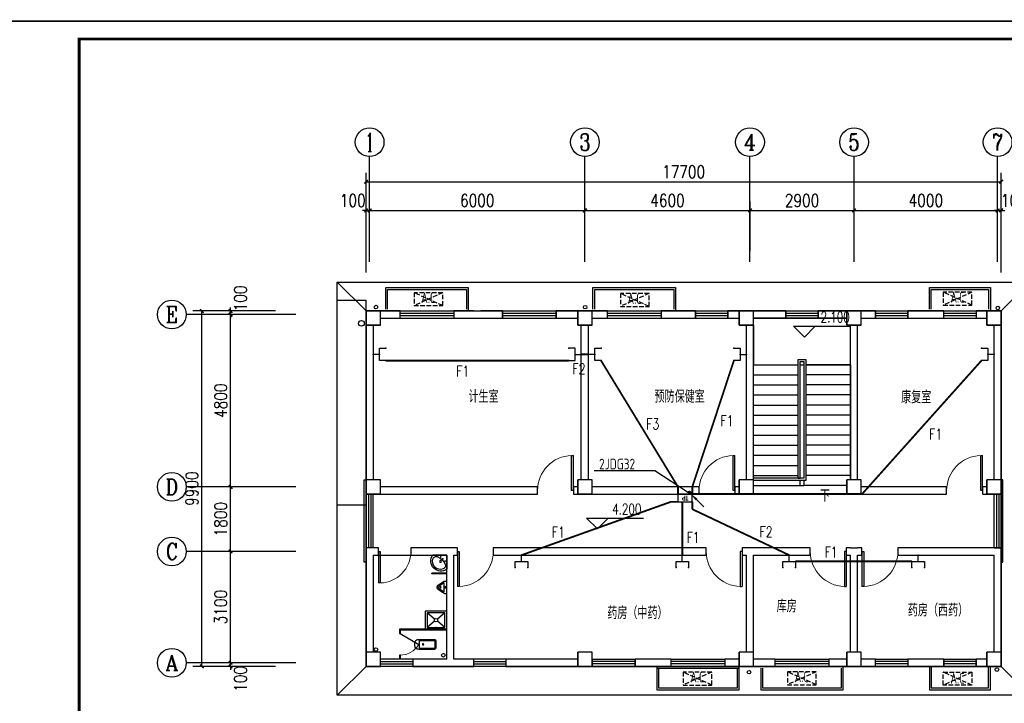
# Model space of a CAD drawing. Extents: x 41933 to 169416, y 41775 to 279375.
# Tile 25 of 39: x 126773 to 154210, y 111872 to 130914. Entities that reach past the tile are written whole.
import ezdxf
from ezdxf.enums import TextEntityAlignment as Align

# ---------------------------------------------------------------- set-up
doc = ezdxf.new("R2010")
doc.units = 0
doc.header["$LTSCALE"] = 1000
doc.header["$MEASUREMENT"] = 0
doc.linetypes.add('DASH', pattern=[0.35, 0.25, -0.1])
for name, color, linetype in [('AXIS', 3, 'Continuous'), ('AXIS_TEXT', 7, 'Continuous'), ('COLUMN', 1, 'Continuous'), ('DIM_ELEV', 3, 'Continuous'), ('DIM_SYMB', 3, 'Continuous'), ('EQUIP-箱柜', 3, 'Continuous'), ('EQUIP-通讯', 3, 'Continuous'), ('LATRINE', 6, 'Continuous'), ('LVTRY', 6, 'Continuous'), ('LWIRE', 4, 'Continuous'), ('PUB_TEXT', 7, 'Continuous'), ('STAIR', 7, 'Continuous'), ('TEL_TEXT', 7, 'Continuous'), ('VPIPE-凝结', 150, 'DASH'), ('VPIPE-污水', 2, 'DASH'), ('VPIPE-给水', 3, 'Continuous'), ('WALL', 1, 'Continuous'), ('WINDOW', 4, 'Continuous'), ('WIRE-照明', 1, 'Continuous'), ('剖面', 8, 'Continuous'), ('图框', 4, 'Continuous'), ('木格栅', 34, 'Continuous'), ('空调', 140, 'Continuous'), ('雨落管', 3, 'Continuous')]:
    doc.layers.add(name, color=color, linetype=linetype)
doc.styles.add('_HZTXT', font='tssdeng.shx', dxfattribs={"width": 0.8, "bigfont": 'hztxt.shx'})
doc.styles.add('_SIMPLEX', font='SIMPLEX.shx', dxfattribs={"width": 0.8, "bigfont": 'hztxt.shx'})
doc.styles.add('_TCH_AXIS', font='COMPLEX', dxfattribs={"bigfont": 'GBCBIG'})
doc.styles.add('_TCH_DIM', font='SIMPLEX', dxfattribs={"bigfont": 'GBCBIG'})
doc.styles.add('_TCH_LABEL', font='COMPLEX', dxfattribs={"bigfont": 'GBCBIG'})
doc.styles.add('_TEL_DIM', font='SIMPLEX', dxfattribs={"width": 0.8, "height": 3.5, "bigfont": 'HZTXT'})
doc.styles.add('COMPLEX', font='COMPLEX')
doc.styles.add('DIM_FONT', font='simplex.shx', dxfattribs={"width": 0.8})
doc.styles.get("Standard").update_dxf_attribs({"font": 'gbenor.shx', "bigfont": 'gbcbig.shx'})
doc.dimstyles.new('_TCH_ARCH&&100', dxfattribs={"dimtxt": 350, "dimasz": 100, "dimexe": 250, "dimexo": 300, "dimgap": 100, "dimtad": 1, "dimdec": 0, "dimzin": 0, "dimdsep": 46, "dimtxsty": 'DIM_FONT', "dimblk": 'ARCHTICK', "dimcen": 0.09, "dimclrt": 7, "dimazin": 2, "dimtfac": 1, "dimtdec": 0, "dimtix": 1, "dimtmove": 2, "dimatfit": 3, "dimfxl": 0, "dimtolj": 1, "dimtzin": 0, "dimarcsym": 0})

# ---------------------------------------------------------------- blocks, each defined once
blk = doc.blocks.new('$equip$00001383')
for p, q in [((-0.5, 0.499), (-0.5, 0.999)), ((0.5, 0.999), (0.5, 0.499)), ((0.5, 0.499), (-0.5, 0.499)), ((0, 0.5), (0, 0))]:
    blk.add_line(p, q)
for p in [(-0.5, 0.999), (0.5, 0.999), (0, 0.5), (0, 0)]:
    blk.add_point(p)
at = {"style": '_TCH_LABEL', "flags": 9}
blk.add_attdef('A', (0, 0), '', height=0.00002, dxfattribs=at)
blk = doc.blocks.new('_LINKPT1')
blk.add_line((0, 0), (0, 0))
blk = doc.blocks.new('_I3HMQ')
for p, q in [((-0.65, 0.7), (-0.65, 0)), ((0.65, 0.7), (-0.65, 0.7)), ((-0.65, 0), (0.65, 0)), ((0.65, 0.7), (0.65, 0))]:
    blk.add_line(p, q)
at = {"xscale": 0.002857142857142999, "yscale": 0.002857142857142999, "zscale": 0.002857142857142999}
for p in [(-0.65, 0.35), (0, 0.7), (0, 0), (0.65, 0.35)]:
    blk.add_blockref('_LINKPT1', p, dxfattribs=at)
at = {"style": '_SIMPLEX', "width": 0.9}
blk.add_text('TP', height=0.4, dxfattribs=at).set_placement((0, 0.35), align=Align.MIDDLE_CENTER)
at = {"flags": 9}
blk.add_attdef('A', (0, 0), '', height=0.0000286, dxfattribs=at)
blk = doc.blocks.new('$equip_U$00000113(DNSC-20150823RB)')
for p in [(-0.569, 0.613), (-0.569, 0), (0.569, 0.613), (0.569, 0)]:
    blk.add_point(p)
at = {"xscale": 0.875, "yscale": 0.875, "zscale": 0.875}
blk.add_blockref('_I3HMQ', (0, 0), dxfattribs=at)
at = {"color": 7, "style": '_TEL_DIM', "flags": 1}
blk.add_attdef('A', text='', height=0.000025, dxfattribs=at).set_placement((0, 0), align=Align.MIDDLE_CENTER)
blk = doc.blocks.new('$TelecSys$00000081')
for p, q in [((0.104, 0.104), (0.104, 0.104)), ((-1.15, -1.15), (-0.55, -0.55)), ((-0.104, -0.104), (-0.104, -0.104))]:
    blk.add_line(p, q)
at = {"const_width": 0.142}
blk.add_lwpolyline([(0.071, 0, 1), (-0.071, 0, 1)], format="xyb", close=True, dxfattribs=at)
blk.add_solid([(-0.62, -0.48), (-0.48, -0.62), (-0.1, -0.1)])
at = {"width": 0.8, "flags": 9}
blk.add_attdef('A', (0, 0), '', height=0.00002, rotation=180, dxfattribs=at)
blk = doc.blocks.new('A$C50B6132C')
at = {"layer": '空调', "linetype": 'DASH', "ltscale": 0.5}
for p, q in [((800, 0), (0, 360)), ((800, 360), (0, 0))]:
    blk.add_line(p, q, dxfattribs=at)
blk.add_lwpolyline([(800, 360), (0, 360), (0, 0), (800, 0)], close=True, dxfattribs=at)
blk = doc.blocks.new('_ArchTick')
at = {"color": 0, "linetype": 'ByBlock', "const_width": 0.4}
blk.add_lwpolyline([(-0.5, -0.5), (0.5, 0.5)], dxfattribs=at)
blk = doc.blocks.new('*D2103')
at = {"layer": 'AXIS', "color": 0, "lineweight": -2, "transparency": 16777216}
for p, q in [((132649, 113001), (132649, 113101)), ((133904, 113001), (132399, 113001)), ((133904, 112901), (132399, 112901)), ((132649, 112901), (132649, 113001)), ((132649, 112901), (132649, 112801))]:
    blk.add_line(p, q, dxfattribs=at)
at = {"layer": 'Defpoints', "color": 0, "transparency": 16777216}
for p in [(132649, 113001), (134204, 113001), (134204, 112901)]:
    blk.add_point(p, dxfattribs=at)
at = {"layer": 'AXIS', "color": 0, "lineweight": -2, "transparency": 16777216, "xscale": 100, "yscale": 100, "zscale": 100}
for p, rotation in [((132649, 113001), 270), ((132649, 112901), 90)]:
    blk.add_blockref('_ArchTick', p, dxfattribs=dict(at, rotation=rotation))
at = {"layer": 'AXIS', "color": 7, "transparency": 16777216, "insert": (132924, 112551), "char_height": 350, "attachment_point": 5, "rotation": 90, "style": 'DIM_FONT'}
blk.add_mtext('\\A1;100', dxfattribs=at)
blk = doc.blocks.new('*D2104')
at = {"layer": 'AXIS', "color": 0, "lineweight": -2, "transparency": 16777216}
for p, q in [((133904, 116101), (132399, 116101)), ((132649, 113001), (132649, 116101)), ((133904, 113001), (132399, 113001))]:
    blk.add_line(p, q, dxfattribs=at)
at = {"layer": 'Defpoints', "color": 0, "transparency": 16777216}
for p in [(132649, 116101), (134204, 116101), (134204, 113001)]:
    blk.add_point(p, dxfattribs=at)
at = {"layer": 'AXIS', "color": 0, "lineweight": -2, "transparency": 16777216, "xscale": 100, "yscale": 100, "zscale": 100}
for p, rotation in [((132649, 116101), 90), ((132649, 113001), 270)]:
    blk.add_blockref('_ArchTick', p, dxfattribs=dict(at, rotation=rotation))
at = {"layer": 'AXIS', "color": 7, "transparency": 16777216, "insert": (132374, 114551), "char_height": 350, "attachment_point": 5, "rotation": 90, "style": 'DIM_FONT'}
blk.add_mtext('\\A1;3100', dxfattribs=at)
blk = doc.blocks.new('*D2105')
at = {"layer": 'AXIS', "color": 0, "lineweight": -2, "transparency": 16777216}
for p, q in [((133904, 117901), (132399, 117901)), ((132649, 116101), (132649, 117901)), ((133904, 116101), (132399, 116101))]:
    blk.add_line(p, q, dxfattribs=at)
at = {"layer": 'Defpoints', "color": 0, "transparency": 16777216}
for p in [(132649, 117901), (134204, 117901), (134204, 116101)]:
    blk.add_point(p, dxfattribs=at)
at = {"layer": 'AXIS', "color": 0, "lineweight": -2, "transparency": 16777216, "xscale": 100, "yscale": 100, "zscale": 100}
for p, rotation in [((132649, 117901), 90), ((132649, 116101), 270)]:
    blk.add_blockref('_ArchTick', p, dxfattribs=dict(at, rotation=rotation))
at = {"layer": 'AXIS', "color": 7, "transparency": 16777216, "insert": (132374, 117001), "char_height": 350, "attachment_point": 5, "rotation": 90, "style": 'DIM_FONT'}
blk.add_mtext('\\A1;1800', dxfattribs=at)
blk = doc.blocks.new('*D2106')
at = {"layer": 'AXIS', "color": 0, "lineweight": -2, "transparency": 16777216}
for p, q in [((133904, 122701), (132399, 122701)), ((132649, 117901), (132649, 122701)), ((133904, 117901), (132399, 117901))]:
    blk.add_line(p, q, dxfattribs=at)
at = {"layer": 'Defpoints', "color": 0, "transparency": 16777216}
for p in [(132649, 122701), (134204, 122701), (134204, 117901)]:
    blk.add_point(p, dxfattribs=at)
at = {"layer": 'AXIS', "color": 0, "lineweight": -2, "transparency": 16777216, "xscale": 100, "yscale": 100, "zscale": 100}
for p, rotation in [((132649, 122701), 90), ((132649, 117901), 270)]:
    blk.add_blockref('_ArchTick', p, dxfattribs=dict(at, rotation=rotation))
at = {"layer": 'AXIS', "color": 7, "transparency": 16777216, "insert": (132374, 120301), "char_height": 350, "attachment_point": 5, "rotation": 90, "style": 'DIM_FONT'}
blk.add_mtext('\\A1;4800', dxfattribs=at)
blk = doc.blocks.new('*D2107')
at = {"layer": 'AXIS', "color": 0, "lineweight": -2, "transparency": 16777216}
for p, q in [((133904, 122801), (132399, 122801)), ((133904, 122701), (132399, 122701)), ((132649, 122801), (132649, 122901)), ((132649, 122701), (132649, 122801)), ((132649, 122701), (132649, 122601))]:
    blk.add_line(p, q, dxfattribs=at)
at = {"layer": 'Defpoints', "color": 0, "transparency": 16777216}
for p in [(132649, 122801), (134204, 122801), (134204, 122701)]:
    blk.add_point(p, dxfattribs=at)
at = {"layer": 'AXIS', "color": 0, "lineweight": -2, "transparency": 16777216, "xscale": 100, "yscale": 100, "zscale": 100}
for p, rotation in [((132649, 122801), 270), ((132649, 122701), 90)]:
    blk.add_blockref('_ArchTick', p, dxfattribs=dict(at, rotation=rotation))
at = {"layer": 'AXIS', "color": 7, "transparency": 16777216, "insert": (132924, 123151), "char_height": 350, "attachment_point": 5, "rotation": 90, "style": 'DIM_FONT'}
blk.add_mtext('\\A1;100', dxfattribs=at)
blk = doc.blocks.new('*D2108')
at = {"layer": 'AXIS', "color": 0, "lineweight": -2, "transparency": 16777216}
for p, q in [((133904, 122801), (131599, 122801)), ((131849, 112901), (131849, 122801)), ((133904, 112901), (131599, 112901))]:
    blk.add_line(p, q, dxfattribs=at)
at = {"layer": 'Defpoints', "color": 0, "transparency": 16777216}
for p in [(131849, 122801), (134204, 122801), (134204, 112901)]:
    blk.add_point(p, dxfattribs=at)
at = {"layer": 'AXIS', "color": 0, "lineweight": -2, "transparency": 16777216, "xscale": 100, "yscale": 100, "zscale": 100}
for p, rotation in [((131849, 122801), 90), ((131849, 112901), 270)]:
    blk.add_blockref('_ArchTick', p, dxfattribs=dict(at, rotation=rotation))
at = {"layer": 'AXIS', "color": 7, "transparency": 16777216, "insert": (131574, 117851), "char_height": 350, "attachment_point": 5, "rotation": 90, "style": 'DIM_FONT'}
blk.add_mtext('\\A1;9900', dxfattribs=at)
blk = doc.blocks.new('*D2114')
at = {"layer": 'AXIS', "color": 0, "lineweight": -2, "transparency": 16777216}
for p, q in [((136424, 124470), (136424, 125852)), ((136524, 124470), (136524, 125852)), ((136424, 125602), (136324, 125602)), ((136424, 125602), (136524, 125602)), ((136524, 125602), (136624, 125602))]:
    blk.add_line(p, q, dxfattribs=at)
at = {"layer": 'Defpoints', "color": 0, "transparency": 16777216}
for p in [(136524, 125602), (136424, 124170), (136524, 124170)]:
    blk.add_point(p, dxfattribs=at)
at = {"layer": 'AXIS', "color": 0, "lineweight": -2, "transparency": 16777216, "xscale": 100, "yscale": 100, "zscale": 100}
blk.add_blockref('_ArchTick', (136424, 125602), dxfattribs=at)
at = {"layer": 'AXIS', "color": 0, "lineweight": -2, "transparency": 16777216, "xscale": 100, "yscale": 100, "zscale": 100, "rotation": 180}
blk.add_blockref('_ArchTick', (136524, 125602), dxfattribs=at)
at = {"layer": 'AXIS', "color": 7, "transparency": 16777216, "insert": (136054, 125877), "char_height": 350, "attachment_point": 5, "style": 'DIM_FONT'}
blk.add_mtext('\\A1;100', dxfattribs=at)
blk = doc.blocks.new('*D2115')
at = {"layer": 'AXIS', "color": 0, "lineweight": -2, "transparency": 16777216}
for p, q in [((136524, 124470), (136524, 125852)), ((142524, 124470), (142524, 125852)), ((136524, 125602), (142524, 125602))]:
    blk.add_line(p, q, dxfattribs=at)
at = {"layer": 'Defpoints', "color": 0, "transparency": 16777216}
for p in [(142524, 125602), (136524, 124170), (142524, 124170)]:
    blk.add_point(p, dxfattribs=at)
at = {"layer": 'AXIS', "color": 0, "lineweight": -2, "transparency": 16777216, "xscale": 100, "yscale": 100, "zscale": 100, "rotation": 180}
blk.add_blockref('_ArchTick', (136524, 125602), dxfattribs=at)
at = {"layer": 'AXIS', "color": 0, "lineweight": -2, "transparency": 16777216, "xscale": 100, "yscale": 100, "zscale": 100}
blk.add_blockref('_ArchTick', (142524, 125602), dxfattribs=at)
at = {"layer": 'AXIS', "color": 7, "transparency": 16777216, "insert": (139524, 125877), "char_height": 350, "attachment_point": 5, "style": 'DIM_FONT'}
blk.add_mtext('\\A1;6000', dxfattribs=at)
blk = doc.blocks.new('*D2116')
at = {"layer": 'AXIS', "color": 0, "lineweight": -2, "transparency": 16777216}
for p, q in [((142524, 124470), (142524, 125852)), ((147124, 124470), (147124, 125852)), ((142524, 125602), (147124, 125602))]:
    blk.add_line(p, q, dxfattribs=at)
at = {"layer": 'Defpoints', "color": 0, "transparency": 16777216}
for p in [(147124, 125602), (142524, 124170), (147124, 124170)]:
    blk.add_point(p, dxfattribs=at)
at = {"layer": 'AXIS', "color": 0, "lineweight": -2, "transparency": 16777216, "xscale": 100, "yscale": 100, "zscale": 100, "rotation": 180}
blk.add_blockref('_ArchTick', (142524, 125602), dxfattribs=at)
at = {"layer": 'AXIS', "color": 0, "lineweight": -2, "transparency": 16777216, "xscale": 100, "yscale": 100, "zscale": 100}
blk.add_blockref('_ArchTick', (147124, 125602), dxfattribs=at)
at = {"layer": 'AXIS', "color": 7, "transparency": 16777216, "insert": (144824, 125877), "char_height": 350, "attachment_point": 5, "style": 'DIM_FONT'}
blk.add_mtext('\\A1;4600', dxfattribs=at)
blk = doc.blocks.new('*D2117')
at = {"layer": 'AXIS', "color": 0, "lineweight": -2, "transparency": 16777216}
for p, q in [((147124, 124470), (147124, 125852)), ((150024, 124470), (150024, 125852)), ((147124, 125602), (150024, 125602))]:
    blk.add_line(p, q, dxfattribs=at)
at = {"layer": 'Defpoints', "color": 0, "transparency": 16777216}
for p in [(150024, 125602), (147124, 124170), (150024, 124170)]:
    blk.add_point(p, dxfattribs=at)
at = {"layer": 'AXIS', "color": 0, "lineweight": -2, "transparency": 16777216, "xscale": 100, "yscale": 100, "zscale": 100, "rotation": 180}
blk.add_blockref('_ArchTick', (147124, 125602), dxfattribs=at)
at = {"layer": 'AXIS', "color": 0, "lineweight": -2, "transparency": 16777216, "xscale": 100, "yscale": 100, "zscale": 100}
blk.add_blockref('_ArchTick', (150024, 125602), dxfattribs=at)
at = {"layer": 'AXIS', "color": 7, "transparency": 16777216, "insert": (148574, 125877), "char_height": 350, "attachment_point": 5, "style": 'DIM_FONT'}
blk.add_mtext('\\A1;2900', dxfattribs=at)
blk = doc.blocks.new('*D2118')
at = {"layer": 'AXIS', "color": 0, "lineweight": -2, "transparency": 16777216}
for p, q in [((150024, 124470), (150024, 125852)), ((154024, 124470), (154024, 125852)), ((150024, 125602), (154024, 125602))]:
    blk.add_line(p, q, dxfattribs=at)
at = {"layer": 'Defpoints', "color": 0, "transparency": 16777216}
for p in [(154024, 125602), (150024, 124170), (154024, 124170)]:
    blk.add_point(p, dxfattribs=at)
at = {"layer": 'AXIS', "color": 0, "lineweight": -2, "transparency": 16777216, "xscale": 100, "yscale": 100, "zscale": 100, "rotation": 180}
blk.add_blockref('_ArchTick', (150024, 125602), dxfattribs=at)
at = {"layer": 'AXIS', "color": 0, "lineweight": -2, "transparency": 16777216, "xscale": 100, "yscale": 100, "zscale": 100}
blk.add_blockref('_ArchTick', (154024, 125602), dxfattribs=at)
at = {"layer": 'AXIS', "color": 7, "transparency": 16777216, "insert": (152024, 125877), "char_height": 350, "attachment_point": 5, "style": 'DIM_FONT'}
blk.add_mtext('\\A1;4000', dxfattribs=at)
blk = doc.blocks.new('*D2119')
at = {"layer": 'AXIS', "color": 0, "lineweight": -2, "transparency": 16777216}
for p, q in [((154024, 124470), (154024, 125852)), ((154124, 124470), (154124, 125852)), ((154024, 125602), (153924, 125602)), ((154024, 125602), (154124, 125602)), ((154124, 125602), (154224, 125602))]:
    blk.add_line(p, q, dxfattribs=at)
at = {"layer": 'Defpoints', "color": 0, "transparency": 16777216}
for p in [(154124, 125602), (154024, 124170), (154124, 124170)]:
    blk.add_point(p, dxfattribs=at)
at = {"layer": 'AXIS', "color": 0, "lineweight": -2, "transparency": 16777216, "xscale": 100, "yscale": 100, "zscale": 100}
blk.add_blockref('_ArchTick', (154024, 125602), dxfattribs=at)
at = {"layer": 'AXIS', "color": 0, "lineweight": -2, "transparency": 16777216, "xscale": 100, "yscale": 100, "zscale": 100, "rotation": 180}
blk.add_blockref('_ArchTick', (154124, 125602), dxfattribs=at)
at = {"layer": 'AXIS', "color": 7, "transparency": 16777216, "insert": (154474, 125877), "char_height": 350, "attachment_point": 5, "style": 'DIM_FONT'}
blk.add_mtext('\\A1;100', dxfattribs=at)
blk = doc.blocks.new('*D2120')
at = {"layer": 'AXIS', "color": 0, "lineweight": -2, "transparency": 16777216}
for p, q in [((136424, 123869), (136424, 126652)), ((154124, 123869), (154124, 126652)), ((136424, 126402), (154124, 126402))]:
    blk.add_line(p, q, dxfattribs=at)
at = {"layer": 'Defpoints', "color": 0, "transparency": 16777216}
for p in [(154124, 126402), (136424, 123569), (154124, 123569)]:
    blk.add_point(p, dxfattribs=at)
at = {"layer": 'AXIS', "color": 0, "lineweight": -2, "transparency": 16777216, "xscale": 100, "yscale": 100, "zscale": 100, "rotation": 180}
blk.add_blockref('_ArchTick', (136424, 126402), dxfattribs=at)
at = {"layer": 'AXIS', "color": 0, "lineweight": -2, "transparency": 16777216, "xscale": 100, "yscale": 100, "zscale": 100}
blk.add_blockref('_ArchTick', (154124, 126402), dxfattribs=at)
at = {"layer": 'AXIS', "color": 7, "transparency": 16777216, "insert": (145274, 126677), "char_height": 350, "attachment_point": 5, "style": 'DIM_FONT'}
blk.add_mtext('\\A1;17700', dxfattribs=at)
blk = doc.blocks.new('$WINLIB2D$00000001')
for p, q in [((-0.5, 0.5), (0.5, 0.5)), ((-0.5, 0.5), (-0.5, -0.5)), ((0.5, -0.5), (0.5, 0.5)), ((0.5, 0.167), (-0.5, 0.167)), ((0.5, -0.167), (-0.5, -0.167)), ((-0.5, -0.5), (0.5, -0.5))]:
    blk.add_line(p, q)
blk = doc.blocks.new('$DorLib2D$00000001')
for p, q in [((0.45, 0.975), (0.5, 0.975)), ((0.45, 0), (0.45, 0.975)), ((0.5, 0), (0.5, 0.975)), ((0.5, 0), (0.45, 0))]:
    blk.add_line(p, q)
at = {"lineweight": 13}
blk.add_arc((0.475, 0), 0.975, 91.4693, 180, dxfattribs=at)
blk = doc.blocks.new('_FZH')
for p, q in [((-0.5, 0.5), (0.5, 0.5)), ((-0.5, -0.5), (-0.5, 0.5)), ((0.5, -0.5), (0.5, 0.5)), ((-0.5, -0.5), (0.5, -0.5))]:
    blk.add_line(p, q)
blk.add_lwpolyline([(-0.5, -0.5), (0.5, -0.5), (0.5, 0.5), (-0.5, 0.5)], close=True)
blk = doc.blocks.new('_AXISO')
blk.add_circle((0, 0), 0.5)
at = {"layer": 'AXIS_TEXT', "style": 'COMPLEX', "width": 1.041667}
blk.add_attdef('A', text='', height=0.56, dxfattribs=at).set_placement((-0.25, -0.28), (0.25, -0.28), align=Align.FIT)
blk = doc.blocks.new('$lvtry$00000200')
for p, q in [((-140, -40, 0), (-140, -480, 0)), ((-110, -40, 0), (-110, -470, 0)), ((100, 0, 0), (-100, 0, 0)), ((100, -30, 0), (-100, -30, 0)), ((110, -470, 0), (110, -40, 0)), ((140, -480, 0), (140, -40, 0)), ((140, -470, 0), (-140, -470, 0)), ((-30, -590, 0), (30, -590, 0))]:
    blk.add_line(p, q)
blk.add_circle((0, -359, 0), 20)
for centre, radius, start, end in [((-100, -40, 0), 40, 90, 180), ((-100, -40, 0), 10, 90, 180), ((100, -40, 0), 40, 0, 90), ((100, -40, 0), 10, 0, 90), ((-30, -480, 0), 110, 180, 270), ((30, -480, 0), 110, 270, 0)]:
    blk.add_arc(centre, radius, start, end)
blk.add_point((0, 0))
blk = doc.blocks.new('$TCHSYS$APDOOR2D')
blk.add_line((0.5, 0), (0, 0.866))
at = {"lineweight": 13}
blk.add_arc((0.5, 0), 1, 120, 180, dxfattribs=at)
blk = doc.blocks.new('$lvtry$00000221')
for p, q in [((-170, 0, 0), (170, 0, 0)), ((-170, -61, 0), (-170, 0, 0)), ((-162, -88, 0), (-69, -231, 0)), ((-124, -91, 0), (-43, -216, 0)), ((-116, -76, 0), (116, -76, 0)), ((43, -216, 0), (124, -91, 0)), ((69, -231, 0), (162, -88, 0)), ((170, -61, 0), (170, 0, 0))]:
    blk.add_line(p, q)
for centre, radius in [((0, -177, 0), 20), ((0, -38, 0), 17.7)]:
    blk.add_circle(centre, radius)
for centre, radius, start, end in [((-120, -61, 0), 50, 180, 213.0863), ((-116, -86, 0), 10, 90, 213.0863), ((0, -191, 0), 80, 210, 330), ((0, -191, 0), 50, 210, 330), ((116, -86, 0), 10, 326.9137, 90), ((120, -61, 0), 50, 326.9137, 0)]:
    blk.add_arc(centre, radius, start, end)
blk.add_point((0, -38, 0))
blk = doc.blocks.new('$lvtry$00000182')
for q in [(392, 0), (0, -393)]:
    blk.add_line((0, 0), q)
for centre, radius in [((48, -168), 10), ((175, -175), 26.5), ((168, -48), 10)]:
    blk.add_circle(centre, radius)
for centre, radius, start, end in [((161, -163), 282, 235.0241, 35.2347), ((136, -292), 100, 155.6157, 251.5651), ((418, -420), 410, 114.3843, 155.6157), ((174, -176), 222, 251.5651, 18.4349), ((290, -138), 100, 18.4349, 114.3843)]:
    blk.add_arc(centre, radius, start, end)
blk.add_point((108, -108))
blk = doc.blocks.new('$lvtry$00000191')
for p, q in [((-250, -50, 0), (-39, -219, 0)), ((39, -219, 0), (250, -50, 0)), ((-250, -450, 0), (-39, -281, 0)), ((39, -281, 0), (250, -450, 0))]:
    blk.add_line(p, q)
at = {"elevation": 0}
for points in [[(300, -500), (300, 0), (-300, 0), (-300, -500)], [(250, -450), (250, -50), (-250, -50), (-250, -450)]]:
    blk.add_lwpolyline(points, close=True, dxfattribs=at)
blk.add_circle((0, -250, 0), 50)
blk.add_point((0, -50, 0))

msp = doc.modelspace()

# ---------------------------------------------------------------- linework, layer by layer
for p, q in [((136423.8, 122801), (135623.8, 123601)), ((154123.8, 122801), (154923.8, 123601)), ((136423.8, 112901), (135623.8, 112101)), ((147823.8, 112901), (149323.8, 112901)), ((154923.8, 112101), (154123.8, 112901))]:
    msp.add_line(p, q)
for points in [[(135623.8, 121497), (135623.8, 123601), (154923.8, 123601), (154923.8, 112101), (135623.8, 112101), (135623.8, 121497)], [(136973.8, 122851), (136973.8, 123451), (139273.8, 123451), (139273.8, 122801)], [(137023.8, 122851), (137023.8, 123401), (139223.8, 123401), (139223.8, 122851)], [(142748.8, 122851), (142748.8, 123451), (145048.8, 123451), (145048.8, 122801)], [(142798.8, 122851), (142798.8, 123401), (144998.8, 123401), (144998.8, 122851)], [(152123.8, 122851), (152123.8, 123451), (153823.8, 123451), (153823.8, 122801)], [(152173.8, 122851), (152173.8, 123401), (153773.8, 123401), (153773.8, 122851)], [(144523.8, 112851), (144523.8, 112251), (146823.8, 112251), (146823.8, 112901)], [(144573.8, 112851), (144573.8, 112301), (146773.8, 112301), (146773.8, 112851)], [(147423.8, 112851), (147423.8, 112251), (149723.8, 112251), (149723.8, 112901)], [(147473.8, 112851), (147473.8, 112301), (149673.8, 112301), (149673.8, 112851)], [(152123.8, 112901), (152123.8, 112251), (153823.8, 112251), (153823.8, 112901)], [(152173.8, 112901), (152173.8, 112301), (153773.8, 112301), (153773.8, 112901)]]:
    msp.add_lwpolyline(points)
at = {"layer": 'AXIS'}
for p, q in [((136523.8, 124170.4), (136523.8, 127102.3)), ((142523.8, 124170.4), (142523.8, 127102.3)), ((147123.8, 124170.4), (147123.8, 127102.3)), ((150023.8, 124170.4), (150023.8, 127102.3)), ((154023.8, 124170.4), (154023.8, 127102.3)), ((134469, 122701), (131414.2, 122701)), ((134469, 117901), (131414.2, 117901)), ((134469, 116101), (131414.2, 116101)), ((134469, 113001), (131414.2, 113001))]:
    msp.add_line(p, q, dxfattribs=at)
at = {"layer": 'DIM_ELEV'}
for p, q in [((148639.8, 122075.3), (148339.8, 122375.3)), ((148339.8, 122375.3), (149923.1, 122375.3)), ((148639.8, 122075.3), (148939.8, 122375.3)), ((142872.3, 116729.5), (142572.3, 117029.5)), ((142572.3, 117029.5), (144155.5, 117029.5)), ((142872.3, 116729.5), (143172.3, 117029.5))]:
    msp.add_line(p, q, dxfattribs=at)
at = {"layer": 'DIM_SYMB'}
msp.add_lwpolyline([(149174.8, 117941, 0, 0, 0), (149174.8, 121881.4, 0, 0, 0), (147843.8, 121881.4, 0, 0, 0), (147843.8, 120481, 80, 0, 0), (147843.8, 120181, 0, 0, 0)], format="xyseb", dxfattribs=at)
at = {"layer": 'LATRINE'}
for p, q in [((138673.8, 115500.4), (138258.7, 115500.4)), ((138258.7, 115475.4), (138258.7, 115500.4)), ((138673.8, 115475.4), (138258.7, 115475.4)), ((138673.8, 115475.4), (138673.8, 115500.4)), ((137361.3, 113938.5), (137361.3, 113813.5)), ((138673.8, 113938.5), (137361.3, 113938.5)), ((137386.3, 113813.5), (137386.3, 113913.5)), ((138673.8, 113913.5), (137386.3, 113913.5)), ((138673.8, 113913.5), (138673.8, 113938.5)), ((137361.3, 113813.5), (137386.3, 113813.5)), ((137386.3, 113213.5), (137361.3, 113213.5)), ((137361.3, 113213.5), (137361.3, 113113.5)), ((137361.3, 113113.5), (137386.3, 113113.5)), ((137386.3, 113113.5), (137386.3, 113213.5))]:
    msp.add_line(p, q, dxfattribs=at)
at = {"layer": 'STAIR'}
for p, q in [((149823.8, 122601), (147223.8, 122601)), ((147223.8, 122401), (147223.8, 121301)), ((149923.8, 121301), (149923.8, 122401)), ((147223.8, 118141), (147223.8, 121301)), ((147223.8, 121301), (148463.8, 121301)), ((147223.8, 121301), (148463.8, 121301)), ((148463.8, 118141), (148463.8, 121451)), ((148463.8, 121451), (148683.8, 121451)), ((148523.8, 118141), (148523.8, 121391)), ((148523.8, 121391), (148623.8, 121391)), ((148523.8, 118141), (148523.8, 121301)), ((148523.8, 121301), (148623.8, 121301)), ((148623.8, 121391), (148623.8, 118141)), ((148623.8, 121301), (148623.8, 118141)), ((148683.8, 121451), (148683.8, 118081)), ((149923.8, 121301), (148683.8, 121301)), ((148683.8, 121301), (149923.8, 121301)), ((149923.8, 121301), (149923.8, 118101)), ((147223.8, 121021), (148463.8, 121021)), ((149923.8, 121021), (148683.8, 121021)), ((147223.8, 120741), (148463.8, 120741)), ((149923.8, 120741), (148683.8, 120741)), ((147223.8, 120461), (148463.8, 120461)), ((149923.8, 120461), (148683.8, 120461)), ((147223.8, 120181), (148463.8, 120181)), ((149923.8, 120181), (148683.8, 120181)), ((147223.8, 119901), (148463.8, 119901)), ((149923.8, 119901), (148683.8, 119901)), ((147223.8, 119621), (148463.8, 119621)), ((149923.8, 119621), (148683.8, 119621)), ((147223.8, 119341), (148463.8, 119341)), ((149923.8, 119341), (148683.8, 119341)), ((147223.8, 119061), (148463.8, 119061)), ((149923.8, 119061), (148683.8, 119061)), ((147223.8, 118781), (148463.8, 118781)), ((149923.8, 118781), (148683.8, 118781)), ((147223.8, 118501), (148463.8, 118501)), ((149923.8, 118501), (148683.8, 118501)), ((147223.8, 118221), (148463.8, 118221)), ((147223.8, 118101), (147223.8, 118141)), ((148623.8, 118141), (147223.8, 118141)), ((147223.8, 118101), (147223.8, 118141)), ((148683.8, 118081), (147223.8, 118081)), ((148463.8, 118141), (148523.8, 118141)), ((148523.8, 117941), (148523.8, 118081)), ((148623.8, 118081), (148623.8, 117941)), ((149923.8, 118221), (148683.8, 118221)), ((147223.8, 117941), (148523.8, 117941)), ((148523.8, 117941), (148623.8, 117941)), ((149823.8, 117941), (148623.8, 117941))]:
    msp.add_line(p, q, dxfattribs=at)
at = {"layer": 'TEL_TEXT'}
for p, q in [((142779.4, 118354.1), (144468.9, 118354.1)), ((144468.9, 118354.1), (145413.7, 117743.4))]:
    msp.add_line(p, q, dxfattribs=at)
at = {"layer": 'VPIPE-凝结', "linetype": 'Continuous'}
for centre in [(136701.9, 122907.9), (142531.3, 122907.6), (154029.5, 122884.6), (147096.1, 112739.9), (154003.3, 112811.6)]:
    msp.add_circle(centre, 50, dxfattribs=at)
at = {"layer": 'VPIPE-污水', "linetype": 'Continuous'}
msp.add_circle((138578.4, 113210.5), 50, dxfattribs=at)
at = {"layer": 'VPIPE-给水', "linetype": 'Continuous'}
msp.add_circle((136701.2, 113370), 50, dxfattribs=at)
at = {"layer": 'WALL'}
for p, q in [((137373.8, 122801), (136823.8, 122801)), ((137373.8, 122601), (137373.8, 122801)), ((139423.8, 122801), (138873.8, 122801)), ((138873.8, 122801), (138873.8, 122601)), ((139423.8, 122801), (139423.8, 122801)), ((139423.8, 122801), (139623.8, 122801)), ((140223.8, 122801), (139623.8, 122801)), ((139623.8, 122801), (139623.8, 122801)), ((140223.8, 122601), (140223.8, 122801)), ((142323.8, 122801), (141723.8, 122801)), ((141723.8, 122801), (141723.8, 122601)), ((143148.8, 122801), (142723.8, 122801)), ((143148.8, 122601), (143148.8, 122801)), ((145603.8, 122801), (144648.8, 122801)), ((144648.8, 122801), (144648.8, 122601)), ((145603.8, 122601), (145603.8, 122801)), ((146823.8, 122801), (146503.8, 122801)), ((146503.8, 122801), (146503.8, 122601)), ((148123.8, 122801), (147223.8, 122801)), ((148123.8, 122601), (148123.8, 122801)), ((149823.8, 122801), (149023.8, 122801)), ((149023.8, 122801), (149023.8, 122601)), ((150623.8, 122801), (150223.8, 122801)), ((150623.8, 122601), (150623.8, 122801)), ((152523.8, 122801), (151523.8, 122801)), ((151523.8, 122801), (151523.8, 122601)), ((152523.8, 122601), (152523.8, 122801)), ((153723.8, 122801), (153423.8, 122801)), ((153423.8, 122801), (153423.8, 122601)), ((136423.8, 122401), (136423.8, 118101)), ((136623.8, 122401), (136623.8, 118101)), ((136823.8, 122601), (137373.8, 122601)), ((138873.8, 122601), (139523.8, 122601)), ((139523.8, 122601), (140223.8, 122601)), ((141723.8, 122601), (142323.8, 122601)), ((142423.8, 118101), (142423.8, 122401)), ((142623.8, 118101), (142623.8, 122401)), ((142723.8, 122601), (143148.8, 122601)), ((144648.8, 122601), (145603.8, 122601)), ((146503.8, 122601), (146823.8, 122601)), ((147023.8, 118101), (147023.8, 122401)), ((147223.8, 122601), (148123.8, 122601)), ((147223.8, 118101), (147223.8, 122401)), ((149023.8, 122601), (149823.8, 122601)), ((149923.8, 118101), (149923.8, 122401)), ((150123.8, 118101), (150123.8, 122401)), ((150223.8, 122601), (150623.8, 122601)), ((151523.8, 122601), (152523.8, 122601)), ((153423.8, 122601), (153723.8, 122601)), ((153923.8, 118101), (153923.8, 122401)), ((154123.8, 118101), (154123.8, 122401)), ((141203.8, 117901), (136823.8, 117901)), ((141203.8, 117701), (141203.8, 117901)), ((142323.8, 117901), (142203.8, 117901)), ((142203.8, 117901), (142203.8, 117701)), ((145703.8, 117901), (142723.8, 117901)), ((145703.8, 117701), (145703.8, 117901)), ((146823.8, 117901), (146703.8, 117901)), ((146703.8, 117901), (146703.8, 117701)), ((152603.8, 117901), (150223.8, 117901)), ((152603.8, 117701), (152603.8, 117901)), ((153723.8, 117901), (153603.8, 117901)), ((153603.8, 117901), (153603.8, 117701)), ((136823.8, 117701), (141203.8, 117701)), ((142203.8, 117701), (142323.8, 117701)), ((142723.8, 117701), (145703.8, 117701)), ((146703.8, 117701), (146823.8, 117701)), ((150223.8, 117701), (152603.8, 117701)), ((153603.8, 117701), (153723.8, 117701)), ((136623.8, 116201), (136423.8, 116201)), ((136423.8, 116201), (136423.8, 116101)), ((136423.8, 116101), (136423.8, 113301)), ((136773.8, 116201), (136623.8, 116201)), ((136773.8, 116001), (136773.8, 116201)), ((138773.8, 116201), (137673.8, 116201)), ((137673.8, 116201), (137673.8, 116001)), ((138970.9, 116201), (138773.8, 116201)), ((138970.9, 116001), (138970.9, 116201)), ((145903.8, 116201), (139970.9, 116201)), ((139970.9, 116201), (139970.9, 116001)), ((145903.8, 116001), (145903.8, 116201)), ((147123.8, 116201), (146903.8, 116201)), ((146903.8, 116201), (146903.8, 116001)), ((148803.8, 116201), (147123.8, 116201)), ((148803.8, 116001), (148803.8, 116201)), ((149923.8, 116201), (149803.8, 116201)), ((149803.8, 116201), (149803.8, 116001)), ((149923.8, 116201), (149923.8, 116201)), ((149923.8, 116201), (150123.8, 116201)), ((150123.8, 116201), (150123.8, 116201)), ((150243.8, 116201), (150123.8, 116201)), ((150243.8, 116001), (150243.8, 116201)), ((153923.8, 116201), (151243.8, 116201)), ((151243.8, 116201), (151243.8, 116001)), ((154123.8, 116201), (153923.8, 116201)), ((154123.8, 116101), (154123.8, 116201)), ((154123.8, 113301), (154123.8, 116101)), ((136623.8, 116001), (136773.8, 116001)), ((136623.8, 116001), (136623.8, 113301)), ((137673.8, 116001), (138673.8, 116001)), ((138673.8, 113101), (138673.8, 116001)), ((138873.8, 113101), (138873.8, 116001)), ((138873.8, 116001), (138970.9, 116001)), ((139970.9, 116001), (145903.8, 116001)), ((146903.8, 116001), (147023.8, 116001)), ((147023.8, 113301), (147023.8, 116001)), ((147223.8, 113301), (147223.8, 116001)), ((147223.8, 116001), (148803.8, 116001)), ((149803.8, 116001), (149923.8, 116001)), ((149923.8, 113301), (149923.8, 116001)), ((150123.8, 116001), (150243.8, 116001)), ((150123.8, 113301), (150123.8, 116001)), ((151243.8, 116001), (153923.8, 116001)), ((153923.8, 113301), (153923.8, 116001)), ((138673.8, 113101), (137723.8, 113101)), ((137723.8, 113101), (137723.8, 112901)), ((139423.8, 113101), (138873.8, 113101)), ((139423.8, 112901), (139423.8, 113101)), ((142323.8, 113101), (140323.8, 113101)), ((140323.8, 113101), (140323.8, 112901)), ((144923.8, 113101), (143923.8, 113101)), ((143923.8, 113101), (143923.8, 112901)), ((144923.8, 112901), (144923.8, 113101)), ((146823.8, 113101), (146423.8, 113101)), ((146423.8, 113101), (146423.8, 112901)), ((147823.8, 113101), (147223.8, 113101)), ((147823.8, 112901), (147823.8, 113101)), ((149823.8, 113101), (149323.8, 113101)), ((149323.8, 113101), (149323.8, 112901)), ((150623.8, 113101), (150223.8, 113101)), ((150623.8, 112901), (150623.8, 113101)), ((152523.8, 113101), (151523.8, 113101)), ((151523.8, 113101), (151523.8, 112901)), ((152523.8, 112901), (152523.8, 113101)), ((153723.8, 113101), (153423.8, 113101)), ((153423.8, 113101), (153423.8, 112901)), ((137723.8, 112901), (138773.8, 112901)), ((138773.8, 112901), (139423.8, 112901)), ((140323.8, 112901), (142323.8, 112901)), ((143923.8, 112901), (144923.8, 112901)), ((146423.8, 112901), (146823.8, 112901)), ((147223.8, 112901), (147823.8, 112901)), ((149323.8, 112901), (149823.8, 112901)), ((150223.8, 112901), (150623.8, 112901)), ((151523.8, 112901), (152523.8, 112901)), ((153423.8, 112901), (153723.8, 112901))]:
    msp.add_line(p, q, dxfattribs=at)
at = {"layer": 'WINDOW'}
msp.add_line((136773.8, 116001), (137673.8, 116001), dxfattribs=at)
msp.add_lwpolyline([(136423.8, 122801), (154123.8, 122801), (154123.8, 112901), (136423.8, 112901)], close=True, dxfattribs=at)
at = {"layer": 'WIRE-照明', "linetype": 'Continuous', "const_width": 50}
for points in [[(142423.8, 121592.5), (142623.8, 121592.5)], [(136973.5, 121417.5), (142074.2, 121417.5)], [(145117.7, 117901), (142973.5, 121417.5)], [(145515.8, 117901), (146674.2, 121417.5)], [(150246.7, 117701), (153574.2, 121418.9)], [(145117.7, 117701), (145117.7, 117901)], [(145515.8, 117701), (145515.8, 117901)], [(145515.8, 117701), (150246.7, 117701)], [(144926.1, 117486.6), (140759.3, 116001)], [(145117.7, 117486.6), (144926.1, 117486.6)], [(145237.1, 116001), (145237.1, 117486.6)], [(145515.8, 117486.6), (145515.8, 117279.6)], [(145515.8, 117279.6), (148214.3, 116001)], [(148389.3, 115826.3), (151637.4, 115826.3)]]:
    msp.add_lwpolyline(points, dxfattribs=at)
at = {"layer": '剖面'}
for p, q in [((135623.8, 123101), (136423.8, 123101)), ((136423.8, 122801), (136423.8, 123101)), ((135623.8, 117401), (136423.8, 117401))]:
    msp.add_line(p, q, dxfattribs=at)
at = {"layer": '图框', "color": 4}
for points in [[(167933, 160575), (125933, 160575), (125933, 130875), (167933, 130875)], [(167933, 130875), (125933, 130875), (125933, 101175), (167933, 101175)]]:
    msp.add_lwpolyline(points, close=True, dxfattribs=at)
at = {"layer": '图框', "color": 4, "const_width": 80}
msp.add_lwpolyline([(128433, 101675), (167433, 101675), (167433, 130375), (128433, 130375)], close=True, dxfattribs=at)
at = {"layer": '木格栅'}
for points in [[(136373.8, 118101), (136423.8, 118101), (136423.8, 115801), (136373.8, 115801)], [(154173.8, 118101), (154123.8, 118101), (154123.8, 115801), (154173.8, 115801)], [(144523.8, 112901), (144523.8, 112851), (146823.8, 112851), (146823.8, 112901)]]:
    msp.add_lwpolyline(points, close=True, dxfattribs=at)
at = {"layer": '雨落管'}
msp.add_circle((136296.5, 122456.7), 80, dxfattribs=at)

# ---------------------------------------------------------------- block references
at = {"layer": 'AXIS'}
ref = msp.add_blockref('_AXISO', (136523.8, 127502.3), dxfattribs=dict(at, xscale=800, yscale=800, zscale=800))
ref.add_attrib('A', '1', dxfattribs={"layer": 'AXIS_TEXT', "height": 514.7, "style": '_TCH_AXIS'}).set_placement((136413.5, 127245), (136634.1, 127245), align=Align.FIT)
ref = msp.add_blockref('_AXISO', (142523.8, 127502.3), dxfattribs=dict(at, xscale=800, yscale=800, zscale=800))
ref.add_attrib('A', '3', dxfattribs={"layer": 'AXIS_TEXT', "height": 465.9, "style": '_TCH_AXIS'}).set_placement((142368.5, 127269.4), (142679.1, 127269.4), align=Align.FIT)
ref = msp.add_blockref('_AXISO', (147123.8, 127502.3), dxfattribs=dict(at, xscale=800, yscale=800, zscale=800))
ref.add_attrib('A', '4', dxfattribs={"layer": 'AXIS_TEXT', "height": 445.4, "style": '_TCH_AXIS'}).set_placement((146954.1, 127279.6), (147293.5, 127279.6), align=Align.FIT)
ref = msp.add_blockref('_AXISO', (150023.8, 127502.3), dxfattribs=dict(at, xscale=800, yscale=800, zscale=800))
ref.add_attrib('A', '5', dxfattribs={"layer": 'AXIS_TEXT', "height": 465.9, "style": '_TCH_AXIS'}).set_placement((149868.5, 127269.4), (150179.1, 127269.4), align=Align.FIT)
ref = msp.add_blockref('_AXISO', (154023.8, 127502.3), dxfattribs=dict(at, xscale=800, yscale=800, zscale=800))
ref.add_attrib('A', '7', dxfattribs={"layer": 'AXIS_TEXT', "height": 465.9, "style": '_TCH_AXIS'}).set_placement((153868.5, 127269.4), (154179.1, 127269.4), align=Align.FIT)
ref = msp.add_blockref('_AXISO', (131014.2, 122701), dxfattribs=dict(at, xscale=800, yscale=800, zscale=800))
ref.add_attrib('A', 'E', dxfattribs={"layer": 'AXIS_TEXT', "height": 445.4, "style": '_TCH_AXIS'}).set_placement((130844.5, 122478.3), (131183.9, 122478.3), align=Align.FIT)
ref = msp.add_blockref('_AXISO', (131014.2, 117901), dxfattribs=dict(at, xscale=800, yscale=800, zscale=800))
ref.add_attrib('A', 'D', dxfattribs={"layer": 'AXIS_TEXT', "height": 435.3, "style": '_TCH_AXIS'}).set_placement((130838, 117683.4), (131190.3, 117683.4), align=Align.FIT)
ref = msp.add_blockref('_AXISO', (131014.2, 116101), dxfattribs=dict(at, xscale=800, yscale=800, zscale=800))
ref.add_attrib('A', 'C', dxfattribs={"layer": 'AXIS_TEXT', "height": 455.7, "style": '_TCH_AXIS'}).set_placement((130851.4, 115873.1), (131176.9, 115873.1), align=Align.FIT)
ref = msp.add_blockref('_AXISO', (131014.2, 113001), dxfattribs=dict(at, xscale=800, yscale=800, zscale=800))
ref.add_attrib('A', 'A', dxfattribs={"layer": 'AXIS_TEXT', "height": 425.2, "style": '_TCH_AXIS'}).set_placement((130831.9, 112788.4), (131196.4, 112788.4), align=Align.FIT)
at = {"layer": 'COLUMN', "xscale": 400, "yscale": 400, "zscale": 400, "rotation": 90}
for p in [(136623.8, 122601), (142523.8, 122601), (147023.8, 122601), (150023.8, 122601), (153923.8, 122601), (136623.8, 117901), (142523.8, 117901), (147023.8, 117901), (150023.8, 117901), (153923.8, 117901), (136623.8, 113101), (142523.8, 113101), (147023.8, 113101), (150023.8, 113101), (153923.8, 113101)]:
    msp.add_blockref('_FZH', p, dxfattribs=at)
at = {"layer": 'EQUIP-箱柜', "xscale": 350, "yscale": 350, "zscale": 350, "rotation": 179.9999899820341}
msp.add_blockref('$equip_U$00000113(DNSC-20150823RB)', (145316.7, 117701), dxfattribs=at)
at = {"layer": 'EQUIP-通讯', "yscale": 350, "zscale": 350}
for p, xscale, rotation in [((136623.8, 121592.5), 350, 269.9999974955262), ((142423.8, 121592.5), -350, 90.00000250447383), ((142623.8, 121592.5), 350, 269.9999974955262), ((147023.8, 121592.5), 350, 89.99999749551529), ((153923.8, 121593.9), 350, 89.99999248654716), ((140759.3, 116001), 350, 179.999989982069), ((145237.1, 116001), 350, 179.999989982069), ((148214.3, 116001), 350, 179.9999899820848), ((151812.4, 116001), 350, 179.9999899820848)]:
    msp.add_blockref('$equip$00001383', p, dxfattribs=dict(at, xscale=xscale, rotation=rotation))
at = {"layer": 'LATRINE', "xscale": 600, "yscale": -600, "zscale": 25, "rotation": 90}
msp.add_blockref('$TCHSYS$APDOOR2D', (137373.8, 113513.5), dxfattribs=at)
at = {"layer": 'LVTRY'}
for name, p, yscale, rotation in [('$lvtry$00000182', (138673.8, 116001), -1, 179.999999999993), ('$lvtry$00000221', (138673.8, 115104.8), -0.9999999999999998, 89.99999999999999), ('$lvtry$00000200', (138373.8, 113513.5), -0.9999999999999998, 90.00000000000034)]:
    msp.add_blockref(name, p, dxfattribs=dict(at, yscale=yscale, rotation=rotation))
at = {"layer": 'LVTRY', "rotation": 180}
msp.add_blockref('$lvtry$00000191', (138373.8, 113938.5), dxfattribs=at)
at = {"layer": 'LWIRE', "xscale": -350, "yscale": 350, "zscale": 350}
msp.add_blockref('$TelecSys$00000081', (145438.6, 117743.4), dxfattribs=at)
at = {"layer": 'WINDOW'}
for name, p, xscale, yscale, zscale, rotation in [('$WINLIB2D$00000001', (138123.8, 122701), -1500, 200, -1500, 180), ('$WINLIB2D$00000001', (140973.8, 122701), -1500, -200, -1500, 180), ('$WINLIB2D$00000001', (143898.8, 122701), -1500, 200, -1500, 180), ('$WINLIB2D$00000001', (146053.8, 122701), -900, -200, -900, 180), ('$WINLIB2D$00000001', (148573.8, 122701), -900, -200, -900, 180), ('$WINLIB2D$00000001', (151073.8, 122701), -900, -200, -900, 180), ('$WINLIB2D$00000001', (152973.8, 122701), -900, 200, -900, 180), ('$DorLib2D$00000001', (146203.8, 117801), -1000, -1000, -1000, 180), ('$WINLIB2D$00000001', (136523.8, 116951), -1500, 200, -1500, 270), ('$WINLIB2D$00000001', (154023.8, 116951), 1500, 200, 1500, 90)]:
    msp.add_blockref(name, p, dxfattribs=dict(at, xscale=xscale, yscale=yscale, zscale=zscale, rotation=rotation))
for name, p, xscale, yscale, zscale in [('$DorLib2D$00000001', (141703.8, 117801), 1000, 1000, 1000), ('$DorLib2D$00000001', (153103.8, 117801), 1000, 1000, 1000), ('$DorLib2D$00000001', (137223.8, 116101), -900, -900, -900), ('$DorLib2D$00000001', (139470.9, 116101), -1000, -1000, -1000), ('$DorLib2D$00000001', (146403.8, 116101), 1000, -1000, 1000), ('$DorLib2D$00000001', (149303.8, 116101), 1000, -1000, 1000), ('$DorLib2D$00000001', (150743.8, 116101), -1000, -1000, -1000), ('$WINLIB2D$00000001', (137273.8, 113001), -900, 200, -900), ('$WINLIB2D$00000001', (139873.8, 113001), -900, 200, -900), ('$WINLIB2D$00000001', (143323.8, 113001), 1200, 200, 1200), ('$WINLIB2D$00000001', (145673.8, 113001), 1500, -200, 1500), ('$WINLIB2D$00000001', (148573.8, 113001), 1500, -200, 1500), ('$WINLIB2D$00000001', (151073.8, 113001), 900, -200, 900), ('$WINLIB2D$00000001', (152973.8, 113001), 900, 200, 900)]:
    msp.add_blockref(name, p, dxfattribs=dict(at, xscale=xscale, yscale=yscale, zscale=zscale))
at = {"layer": '空调'}
for p in [(137761.8, 122950), (143511.7, 122929.1), (152509.6, 122963), (145258.7, 112382.2), (148169.2, 112390.1)]:
    msp.add_blockref('A$C50B6132C', p, dxfattribs=at)
at = {"layer": '空调', "xscale": -1, "rotation": 180}
msp.add_blockref('A$C50B6132C', (152509.6, 112739), dxfattribs=at)

# ---------------------------------------------------------------- texts
at = {"layer": 'PUB_TEXT'}
for s, height, style, width, p in [('2.100', 297.5, '_TCH_DIM', 0.705882, (149093.1, 122480.3)), ('计生室', 350, '_TEL_DIM', 0.8, (139279.2, 120243.2)), ('预防保健室', 350, '_TEL_DIM', 0.8, (144463.1, 120243.2)), ('康复室', 350, '_TEL_DIM', 0.8, (151335.5, 120226.8)), ('4.200', 297.5, '_TCH_DIM', 0.705882, (143285.5, 117134.5)), ('库房', 350, '_TEL_DIM', 0.8, (147866.8, 114405.5)), ('药房（西药）', 350, '_TEL_DIM', 0.8, (151523, 114291.7)), ('药房（中药）', 350, '_TEL_DIM', 0.8, (143147, 114215.6))]:
    msp.add_text(s, height=height, dxfattribs=dict(at, style=style, width=width)).set_placement(p)
at = {"layer": 'PUB_TEXT', "style": '_TCH_DIM'}
msp.add_text('下', height=337.6, dxfattribs=at).set_placement((149079.9, 117486))
at = {"layer": 'TEL_TEXT'}
for s, height, style, width, p in [('F2', 297.5, '_TEL_DIM', 0.752941, (142175.3, 121040.4)), ('F1', 297.5, '_TEL_DIM', 0.752941, (138939.1, 120974.1)), ('F3', 297.5, '_TEL_DIM', 0.752941, (144233.6, 119503.8)), ('F1', 297.5, '_TEL_DIM', 0.752941, (146298.6, 119590.6)), ('F1', 297.5, '_TEL_DIM', 0.752941, (152113.9, 119218.5)), ('2JDG32', 300, '_HZTXT', 0.8, (142918.5, 118385.3)), ('F1', 297.5, '_TEL_DIM', 0.752941, (141599.1, 116490.6)), ('F1', 297.5, '_TEL_DIM', 0.752941, (145358.6, 116346)), ('F2', 297.5, '_TEL_DIM', 0.752941, (147388.9, 116500.8)), ('F1', 297.5, '_TEL_DIM', 0.752941, (149204.3, 115935.9))]:
    msp.add_text(s, height=height, dxfattribs=dict(at, style=style, width=width)).set_placement(p)
at = {"layer": '空调', "width": 0.8}
for p in [(137961.2, 123019.3), (143711.1, 122998.4), (152709, 123032.3), (145458.1, 112451.5), (148368.6, 112459.4), (152709, 112419.7)]:
    msp.add_text('A.C', height=300, dxfattribs=at).set_placement(p)

# ---------------------------------------------------------------- dimensions: what is measured, and where the dimension line sits
at = {"layer": 'AXIS'}
for p1, p2, distance, picture, middle in [((136423.8, 123568.7), (154123.8, 123568.7), 2833.7, '*D2120', (145273.8, 126677.3)), ((136523.8, 124170.4), (142523.8, 124170.4), 1431.9, '*D2115', (139523.8, 125877.3)), ((142523.8, 124170.4), (147123.8, 124170.4), 1431.9, '*D2116', (144823.8, 125877.3)), ((147123.8, 124170.4), (150023.8, 124170.4), 1431.9, '*D2117', (148573.8, 125877.3)), ((150023.8, 124170.4), (154023.8, 124170.4), 1431.9, '*D2118', (152023.8, 125877.3)), ((134204.1, 112901), (134204.1, 122801), 2354.8, '*D2108', (131574.2, 117851)), ((134204.1, 117901), (134204.1, 122701), 1554.8, '*D2106', (132374.2, 120301)), ((134204.1, 116101), (134204.1, 117901), 1554.8, '*D2105', (132374.2, 117001)), ((134204.1, 113001), (134204.1, 116101), 1554.8, '*D2104', (132374.2, 114551))]:
    dim = msp.add_aligned_dim(p1=p1, p2=p2, distance=distance, dimstyle='_TCH_ARCH&&100', dxfattribs=at)
    dim.commit()
    dim.dimension.update_dxf_attribs({"geometry": picture, "text_midpoint": middle})
for base, p1, p2, angle, picture, middle in [((136523.8, 125602.3), (136423.8, 124170.4), (136523.8, 124170.4), 0, '*D2114', (136053.8, 125877.3)), ((154123.8, 125602.3), (154023.8, 124170.4), (154123.8, 124170.4), 0, '*D2119', (154473.8, 125877.3)), ((132649.2, 122801), (134204.1, 122701), (134204.1, 122801), 90, '*D2107', (132924.2, 123151)), ((132649.2, 113001), (134204.1, 112901), (134204.1, 113001), 90, '*D2103', (132924.2, 112551))]:
    dim = msp.add_linear_dim(base=base, p1=p1, p2=p2, angle=angle, dimstyle='_TCH_ARCH&&100', dxfattribs=at)
    dim.commit()
    dim.dimension.update_dxf_attribs({"geometry": picture, "text_midpoint": middle, "dimtype": 129})

doc.saveas('drawing.dxf')
